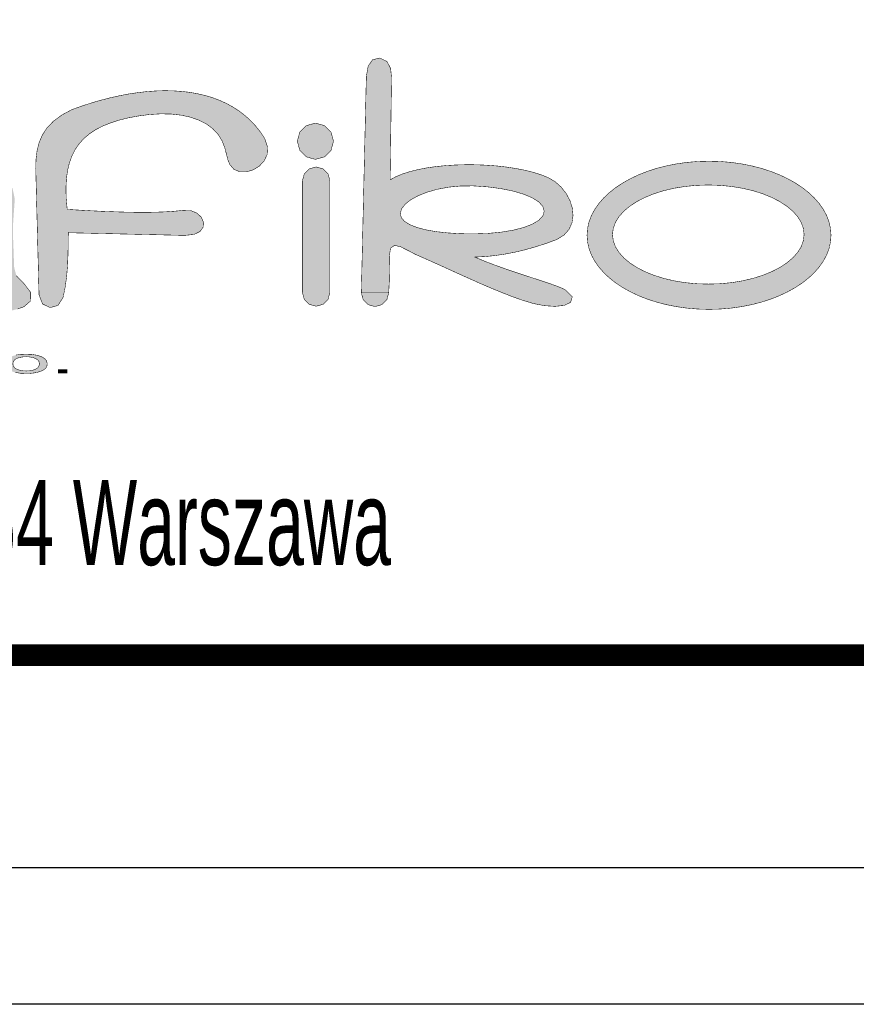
# Model space of a CAD drawing. Header units: millimetres. Extents: x 947 to 1808, y 151 to 525.
# Tile 7 of 27: x 1209 to 1228, y 151 to 174. Entities that reach past the tile are written whole.
import ezdxf
from ezdxf.enums import TextEntityAlignment as Align

# ---------------------------------------------------------------- set-up
doc = ezdxf.new("R2010")
doc.units = ezdxf.units.MM
doc.header["$LTSCALE"] = 15
doc.layers.add('LOGO', color=152, linetype='Continuous')
doc.layers.add('WARSTWA_1', color=7, linetype='Continuous')
doc.styles.add('ROMAND', font='romand.shx')

# ---------------------------------------------------------------- blocks, each defined once
blk = doc.blocks.new('LOGO')
at = {"layer": 'LOGO'}
h = blk.add_hatch(color=7, dxfattribs=at)
h.paths.add_polyline_path([(10.22, 5.846), (10.022, 5.995), (9.812, 6.126), (9.591, 6.239), (9.36, 6.336), (9.12, 6.416), (8.871, 6.479), (8.614, 6.526), (8.351, 6.556), (8.08, 6.569), (7.805, 6.567), (7.525, 6.548), (7.24, 6.513), (6.953, 6.463), (6.663, 6.397), (6.372, 6.315), (6.143, 6.233), (5.93, 6.134), (5.735, 6.021), (5.556, 5.894), (5.394, 5.755), (5.249, 5.606), (5.121, 5.447), (5.01, 5.28), (4.917, 5.107), (4.842, 4.929), (4.784, 4.747), (4.743, 4.563), (4.721, 4.378), (4.716, 4.193), (4.73, 4.01), (4.762, 3.831), (4.812, 3.656), (4.88, 3.487), (4.967, 3.325), (5.073, 3.173), (5.197, 3.03), (5.34, 2.899), (5.502, 2.781), (5.684, 2.678), (5.884, 2.59), (6.104, 2.519), (6.344, 2.467), (6.629, 2.42), (6.913, 2.384), (7.195, 2.361), (7.477, 2.35), (7.757, 2.352), (8.035, 2.367), (8.312, 2.397), (8.588, 2.44), (8.861, 2.499), (9.134, 2.574), (9.404, 2.664), (9.673, 2.771), (9.94, 2.894), (10.206, 3.035), (10.206, 1.984), (10.154, 1.599), (10.005, 1.343), (9.769, 1.205), (9.453, 1.175), (6.074, 1.147), (5.802, 1.111), (5.603, 1.018), (5.479, 0.888), (5.431, 0.738), (5.463, 0.588), (5.574, 0.456), (5.768, 0.362), (6.045, 0.323), (9.212, 0.323), (9.52, 0.348), (9.807, 0.398), (10.069, 0.475), (10.304, 0.58), (10.509, 0.714), (10.681, 0.879), (10.818, 1.075), (10.916, 1.305), (10.973, 1.57), (10.986, 1.871), (10.986, 5.321), (11.021, 5.53), (11.112, 5.721), (11.27, 5.889), (11.425, 6.043), (11.458, 6.218), (11.37, 6.414), (11.192, 6.645), (11.017, 6.759), (10.847, 6.765), (10.681, 6.669), (10.521, 6.479), (10.367, 6.202)])
h.paths.add_polyline_path([(9.857, 4.879), (9.989, 4.711), (10.069, 4.545), (10.094, 4.385), (10.06, 4.214), (9.968, 4.046), (9.82, 3.885), (9.62, 3.734), (9.369, 3.594), (9.07, 3.471), (8.725, 3.366), (8.335, 3.282), (7.905, 3.223), (7.543, 3.202), (7.199, 3.213), (6.876, 3.254), (6.58, 3.322), (6.313, 3.414), (6.079, 3.528), (5.884, 3.661), (5.731, 3.812), (5.624, 3.976), (5.567, 4.153), (5.564, 4.339), (5.617, 4.544), (5.718, 4.739), (5.862, 4.922), (6.048, 5.09), (6.272, 5.239), (6.531, 5.368), (6.822, 5.473), (7.142, 5.551), (7.489, 5.6), (7.858, 5.617), (8.229, 5.597), (8.578, 5.539), (8.902, 5.449), (9.196, 5.332), (9.456, 5.195), (9.678, 5.042)], flags=16)
h.paths.add_polyline_path([(13.289, 6.138), (13.168, 6.047), (13.09, 5.948), (12.93, 6.277), (12.74, 6.476), (12.52, 6.554), (12.275, 6.52), (12.004, 6.382), (11.812, 6.15), (11.841, 5.898), (12.04, 5.671), (12.255, 5.413), (12.315, 5.107), (12.304, 4.707), (12.216, 2.82), (12.226, 2.559), (12.295, 2.364), (12.409, 2.23), (12.552, 2.156), (12.709, 2.138), (12.866, 2.173), (13.007, 2.258), (13.117, 2.39), (13.182, 2.567), (13.187, 2.784), (13.169, 3.972), (13.174, 4.332), (13.218, 4.65), (13.301, 4.925), (13.424, 5.156), (13.586, 5.344), (13.789, 5.487), (14.034, 5.585), (14.306, 5.64), (14.581, 5.686), (14.857, 5.72), (15.136, 5.742), (15.416, 5.751), (15.698, 5.745), (15.982, 5.725), (16.268, 5.689), (16.555, 5.637), (16.845, 5.567), (17.136, 5.478), (17.428, 5.369), (17.529, 5.324), (17.63, 5.279), (17.757, 5.239), (18.096, 5.289), (18.217, 5.502), (18.084, 5.797), (17.946, 5.929), (17.773, 6.047), (17.567, 6.15), (17.334, 6.24), (17.077, 6.316), (16.801, 6.38), (16.509, 6.43), (16.206, 6.468), (15.895, 6.494), (15.581, 6.507), (15.268, 6.509), (14.96, 6.5), (14.662, 6.479), (14.376, 6.448), (14.108, 6.406), (13.861, 6.353), (13.639, 6.291), (13.447, 6.219)])
h.paths.add_polyline_path([(20.924, 5.919), (21.228, 5.947), (21.55, 5.963), (21.887, 5.967), (22.238, 5.958), (22.6, 5.937), (22.97, 5.903), (23.33, 5.829), (23.614, 5.699), (23.812, 5.518), (23.915, 5.291), (23.915, 5.023), (23.894, 4.916), (23.877, 4.818), (23.865, 4.725), (23.556, 4.81), (23.251, 4.883), (22.948, 4.944), (22.649, 4.994), (22.352, 5.031), (22.058, 5.057), (21.767, 5.072), (21.478, 5.075), (21.192, 5.068), (20.909, 5.051), (20.628, 5.023), (20.35, 4.985), (20.074, 4.938), (19.805, 4.877), (19.56, 4.797), (19.338, 4.699), (19.141, 4.587), (18.968, 4.461), (18.819, 4.323), (18.695, 4.177), (18.596, 4.022), (18.521, 3.863), (18.471, 3.699), (18.447, 3.534), (18.448, 3.37), (18.475, 3.208), (18.528, 3.05), (18.606, 2.899), (18.711, 2.756), (18.842, 2.623), (19, 2.502), (19.184, 2.395), (19.395, 2.305), (19.633, 2.232), (19.908, 2.177), (20.178, 2.13), (20.445, 2.092), (20.708, 2.063), (20.97, 2.044), (21.229, 2.035), (21.488, 2.036), (21.747, 2.047), (22.007, 2.069), (22.268, 2.103), (22.531, 2.147), (22.798, 2.204), (23.068, 2.272), (23.342, 2.353), (23.622, 2.446), (23.907, 2.552), (24.043, 2.575), (24.149, 2.525), (24.221, 2.394), (24.319, 2.218), (24.483, 2.127), (24.717, 2.126), (24.915, 2.162), (25.109, 2.213), (25.299, 2.282), (25.498, 2.455), (25.502, 2.71), (25.299, 2.978), (25.072, 3.214), (25.006, 3.457), (24.995, 3.745), (24.985, 4.032), (24.972, 4.366), (24.97, 4.73), (24.995, 5.108), (25.024, 5.517), (24.958, 5.837), (24.66, 6.116), (24.46, 6.223), (24.236, 6.314), (23.991, 6.391), (23.728, 6.454), (23.448, 6.504), (23.155, 6.542), (22.852, 6.568), (22.541, 6.583), (22.225, 6.587), (21.906, 6.581), (21.588, 6.567), (21.273, 6.544), (20.963, 6.513), (20.662, 6.476), (20.372, 6.432), (20.096, 6.382), (19.836, 6.327), (19.596, 6.268), (19.378, 6.205), (19.184, 6.14), (19.018, 6.072), (18.882, 6.002), (18.778, 5.931), (18.711, 5.86), (18.535, 5.603), (18.444, 5.366), (18.445, 5.163), (18.547, 5.007), (18.756, 4.913), (19.08, 4.895), (19.266, 4.924), (19.393, 4.997), (19.435, 5.122), (19.459, 5.258), (19.525, 5.382), (19.63, 5.495), (19.77, 5.595), (19.944, 5.684), (20.149, 5.761), (20.382, 5.826), (20.642, 5.878)])
h.paths.add_polyline_path([(21.038, 4.349), (21.447, 4.371), (21.856, 4.374), (22.238, 4.362), (22.589, 4.334), (22.905, 4.29), (23.181, 4.23), (23.413, 4.154), (23.598, 4.062), (23.73, 3.954), (23.807, 3.829), (23.823, 3.687), (23.774, 3.525), (23.662, 3.372), (23.493, 3.232), (23.271, 3.106), (23.001, 2.995), (22.689, 2.901), (22.339, 2.826), (21.956, 2.772), (21.545, 2.74), (21.133, 2.731), (20.749, 2.745), (20.396, 2.78), (20.079, 2.837), (19.801, 2.915), (19.566, 3.013), (19.38, 3.131), (19.246, 3.268), (19.168, 3.424), (19.159, 3.57), (19.215, 3.709), (19.332, 3.84), (19.504, 3.96), (19.727, 4.069), (19.997, 4.164), (20.308, 4.244), (20.657, 4.306)], flags=16)
h.paths.add_polyline_path([(26.433, 8.042), (26.186, 7.859), (25.995, 7.66), (25.853, 7.445), (25.755, 7.214), (25.693, 6.968), (25.661, 6.706), (25.654, 6.428), (25.753, 2.637), (25.86, 2.364), (26.084, 2.256), (26.324, 2.321), (26.478, 2.566), (26.541, 2.88), (26.584, 3.201), (26.61, 3.525), (26.624, 3.853), (26.63, 4.18), (26.632, 4.506), (30.126, 4.426), (30.412, 4.454), (30.596, 4.544), (30.688, 4.675), (30.696, 4.826), (30.631, 4.973), (30.501, 5.096), (30.316, 5.172), (30.084, 5.179), (29.888, 5.158), (29.673, 5.141), (29.439, 5.129), (29.186, 5.122), (28.916, 5.12), (28.63, 5.121), (28.327, 5.126), (28.009, 5.136), (27.677, 5.149), (27.331, 5.165), (26.972, 5.185), (26.6, 5.207), (26.57, 5.534), (26.562, 5.836), (26.575, 6.114), (26.609, 6.37), (26.665, 6.603), (26.742, 6.816), (26.841, 7.009), (26.962, 7.184), (27.104, 7.34), (27.269, 7.479), (27.455, 7.603), (27.664, 7.711), (27.895, 7.805), (28.149, 7.887), (28.425, 7.956), (28.723, 8.013), (29.077, 8.06), (29.415, 8.08), (29.734, 8.073), (30.033, 8.039), (30.308, 7.979), (30.557, 7.892), (30.779, 7.779), (30.97, 7.639), (31.129, 7.472), (31.252, 7.279), (31.339, 7.058), (31.387, 6.87), (31.432, 6.697), (31.489, 6.556), (31.616, 6.41), (31.788, 6.339), (31.985, 6.336), (32.187, 6.394), (32.372, 6.505), (32.521, 6.662), (32.612, 6.857), (32.625, 7.085), (32.54, 7.337), (32.41, 7.532), (32.268, 7.712), (32.113, 7.877), (31.948, 8.027), (31.772, 8.162), (31.586, 8.284), (31.39, 8.391), (31.184, 8.485), (30.97, 8.565), (30.748, 8.632), (30.518, 8.685), (30.28, 8.727), (30.035, 8.755), (29.784, 8.771), (29.528, 8.776), (29.265, 8.768), (28.998, 8.749), (28.727, 8.718), (28.451, 8.677), (28.172, 8.624), (27.89, 8.561), (27.606, 8.488), (27.32, 8.405), (27.032, 8.311), (26.743, 8.208)])
h.paths.add_polyline_path([(34.499, 6.069), (34.443, 6.278), (34.294, 6.426), (34.086, 6.483), (33.877, 6.426), (33.729, 6.278), (33.672, 6.069), (33.672, 2.711), (33.729, 2.502), (33.877, 2.354), (34.086, 2.297), (34.294, 2.354), (34.443, 2.502), (34.499, 2.711)])
h.paths.add_polyline_path([(35.444, 2.699), (35.445, 2.698), (36.267, 2.698), (36.286, 3.062), (36.291, 3.421), (36.284, 3.774), (36.322, 4.042), (36.445, 4.126), (36.628, 4.083), (36.847, 3.972), (37.078, 3.851), (37.343, 3.736), (37.609, 3.617), (37.877, 3.497), (38.144, 3.375), (38.412, 3.253), (38.68, 3.133), (38.946, 3.014), (39.211, 2.899), (39.475, 2.788), (39.736, 2.682), (39.994, 2.582), (40.25, 2.49), (40.621, 2.377), (40.958, 2.312), (41.265, 2.293), (41.545, 2.32), (41.734, 2.411), (41.788, 2.576), (41.593, 2.778), (41.495, 2.832), (41.322, 2.902), (41.087, 2.985), (40.804, 3.079), (40.486, 3.183), (40.148, 3.294), (39.802, 3.411), (39.463, 3.531), (39.143, 3.653), (38.857, 3.774), (39.147, 3.788), (39.443, 3.817), (39.743, 3.86), (40.048, 3.918), (40.358, 3.991), (40.672, 4.079), (40.992, 4.182), (41.317, 4.3), (41.539, 4.436), (41.692, 4.609), (41.78, 4.809), (41.81, 5.027), (41.787, 5.252), (41.716, 5.476), (41.602, 5.688), (41.452, 5.88), (41.269, 6.042), (41.061, 6.164), (40.853, 6.247), (40.621, 6.32), (40.368, 6.383), (40.098, 6.436), (39.813, 6.48), (39.518, 6.513), (39.215, 6.536), (38.908, 6.549), (38.6, 6.551), (38.294, 6.543), (37.993, 6.525), (37.7, 6.496), (37.42, 6.456), (37.155, 6.406), (36.908, 6.345), (36.682, 6.273), (36.482, 6.189), (36.31, 6.095), (36.352, 9.169), (36.326, 9.439), (36.217, 9.652), (36.005, 9.757), (35.784, 9.708), (35.65, 9.515), (35.595, 9.206)])
h.paths.add_polyline_path([(36.647, 4.957), (36.615, 5.087), (36.655, 5.225), (36.762, 5.363), (36.928, 5.495), (37.148, 5.616), (37.414, 5.723), (37.721, 5.811), (38.061, 5.875), (38.428, 5.911), (38.815, 5.914), (39.248, 5.884), (39.649, 5.831), (40.01, 5.757), (40.325, 5.665), (40.583, 5.556), (40.778, 5.433), (40.901, 5.298), (40.943, 5.153), (40.901, 5.01), (40.779, 4.879), (40.586, 4.764), (40.329, 4.665), (40.015, 4.584), (39.653, 4.524), (39.251, 4.485), (38.815, 4.471), (38.424, 4.477), (38.053, 4.5), (37.709, 4.537), (37.4, 4.59), (37.132, 4.659), (36.913, 4.743), (36.749, 4.843)], flags=16)
h.paths.add_polyline_path([(36.063, 2.343), (36.211, 2.49), (36.267, 2.697), (35.445, 2.697), (35.501, 2.49), (35.649, 2.343), (35.856, 2.286)])
h.paths.add_polyline_path([(43.095, 2.997), (43.307, 2.857), (43.538, 2.728), (43.786, 2.611), (44.05, 2.508), (44.329, 2.418), (44.621, 2.343), (44.926, 2.283), (45.241, 2.239), (45.566, 2.212), (45.899, 2.203), (46.232, 2.212), (46.557, 2.239), (46.872, 2.283), (47.177, 2.343), (47.469, 2.418), (47.748, 2.508), (48.012, 2.611), (48.26, 2.728), (48.491, 2.857), (48.703, 2.997), (48.895, 3.147), (49.065, 3.307), (49.213, 3.477), (49.337, 3.654), (49.436, 3.839), (49.508, 4.031), (49.552, 4.228), (49.567, 4.43), (49.552, 4.632), (49.508, 4.829), (49.436, 5.021), (49.337, 5.206), (49.213, 5.383), (49.065, 5.552), (48.895, 5.713), (48.703, 5.863), (48.491, 6.003), (48.26, 6.132), (48.012, 6.249), (47.748, 6.352), (47.469, 6.442), (47.177, 6.517), (46.872, 6.577), (46.557, 6.621), (46.232, 6.648), (45.899, 6.657), (45.566, 6.648), (45.241, 6.621), (44.926, 6.577), (44.621, 6.517), (44.329, 6.442), (44.05, 6.352), (43.786, 6.249), (43.538, 6.132), (43.307, 6.003), (43.095, 5.863), (42.903, 5.713), (42.733, 5.552), (42.585, 5.383), (42.461, 5.206), (42.362, 5.021), (42.29, 4.829), (42.246, 4.632), (42.231, 4.43), (42.246, 4.228), (42.29, 4.031), (42.362, 3.839), (42.461, 3.654), (42.585, 3.477), (42.733, 3.307), (42.903, 3.147)])
h.paths.add_polyline_path([(43.514, 3.601), (43.335, 3.752), (43.191, 3.914), (43.085, 4.085), (43.019, 4.265), (42.997, 4.452), (43.019, 4.638), (43.085, 4.818), (43.191, 4.989), (43.335, 5.151), (43.514, 5.302), (43.725, 5.44), (43.966, 5.565), (44.234, 5.674), (44.525, 5.767), (44.838, 5.841), (45.17, 5.896), (45.517, 5.93), (45.877, 5.942), (46.238, 5.93), (46.585, 5.896), (46.917, 5.841), (47.23, 5.767), (47.521, 5.674), (47.789, 5.565), (48.03, 5.44), (48.241, 5.302), (48.42, 5.151), (48.564, 4.989), (48.67, 4.818), (48.735, 4.638), (48.758, 4.452), (48.735, 4.265), (48.67, 4.085), (48.564, 3.914), (48.42, 3.752), (48.241, 3.601), (48.03, 3.463), (47.789, 3.338), (47.521, 3.229), (47.23, 3.137), (46.917, 3.062), (46.585, 3.007), (46.238, 2.973), (45.877, 2.962), (45.517, 2.973), (45.17, 3.007), (44.838, 3.062), (44.525, 3.137), (44.234, 3.229), (43.966, 3.338), (43.725, 3.463)], flags=16)
blk.add_hatch(color=7, dxfattribs=at).paths.add_polyline_path([(34.338, 7.726), (34.063, 7.801), (33.789, 7.726), (33.594, 7.531), (33.519, 7.257), (33.594, 6.982), (33.789, 6.787), (34.063, 6.712), (34.338, 6.787), (34.533, 6.982), (34.608, 7.257), (34.533, 7.531)])
h = blk.add_hatch(color=7, dxfattribs=at)
h.paths.add_polyline_path([(11.989, 0.966), (11.945, 0.931), (11.918, 0.895), (11.909, 0.857), (11.917, 0.823), (11.938, 0.791), (11.975, 0.761), (12.026, 0.734), (12.093, 0.71), (12.174, 0.689), (12.261, 0.674), (12.381, 0.658), (12.535, 0.641), (12.687, 0.626), (12.798, 0.613), (12.868, 0.604), (12.939, 0.591), (13.022, 0.568), (13.094, 0.52), (13.079, 0.46), (13.019, 0.418), (12.939, 0.395), (12.873, 0.382), (12.797, 0.372), (12.714, 0.366), (12.623, 0.365), (12.521, 0.367), (12.425, 0.375), (12.336, 0.387), (12.259, 0.404), (12.166, 0.434), (12.095, 0.488), (12.071, 0.542), (11.838, 0.534), (11.851, 0.484), (11.886, 0.438), (11.94, 0.395), (12.014, 0.358), (12.104, 0.327), (12.21, 0.304), (12.333, 0.287), (12.475, 0.276), (12.635, 0.273), (12.764, 0.276), (12.884, 0.287), (12.995, 0.303), (13.094, 0.326), (13.175, 0.354), (13.241, 0.388), (13.288, 0.425), (13.317, 0.463), (13.326, 0.504), (13.318, 0.543), (13.292, 0.58), (13.249, 0.613), (13.187, 0.643), (13.107, 0.669), (13.007, 0.692), (12.911, 0.706), (12.773, 0.723), (12.593, 0.741), (12.418, 0.759), (12.294, 0.777), (12.194, 0.802), (12.142, 0.85), (12.165, 0.909), (12.25, 0.945), (12.332, 0.964), (12.442, 0.975), (12.578, 0.979), (12.71, 0.975), (12.818, 0.963), (12.903, 0.942), (12.998, 0.899), (13.033, 0.832), (13.27, 0.839), (13.257, 0.883), (13.226, 0.923), (13.178, 0.96), (13.113, 0.993), (13.032, 1.02), (12.934, 1.041), (12.823, 1.057), (12.7, 1.066), (12.567, 1.069), (12.445, 1.066), (12.331, 1.057), (12.224, 1.043), (12.13, 1.023), (12.051, 0.997)])
h.paths.add_polyline_path([(13.865, 0.344), (13.907, 0.325), (13.957, 0.308), (14.014, 0.294), (14.078, 0.283), (14.146, 0.276), (14.22, 0.274), (14.323, 0.278), (14.423, 0.29), (14.519, 0.31), (14.607, 0.338), (14.679, 0.373), (14.736, 0.415), (14.778, 0.463), (14.803, 0.514), (14.811, 0.569), (14.804, 0.621), (14.781, 0.67), (14.743, 0.716), (14.691, 0.757), (14.624, 0.792), (14.543, 0.82), (14.45, 0.84), (14.348, 0.852), (14.237, 0.856), (14.153, 0.854), (14.078, 0.847), (14.011, 0.835), (13.951, 0.819), (13.896, 0.797), (13.844, 0.771), (13.844, 0.844), (13.635, 0.844), (13.635, 0.073), (13.865, 0.073)])
h.paths.add_polyline_path([(13.89, 0.443), (13.855, 0.496), (13.843, 0.562), (13.855, 0.628), (13.893, 0.683), (13.956, 0.726), (14.035, 0.757), (14.121, 0.776), (14.216, 0.782), (14.309, 0.777), (14.394, 0.759), (14.47, 0.729), (14.529, 0.688), (14.565, 0.635), (14.576, 0.57), (14.564, 0.502), (14.528, 0.447), (14.467, 0.405), (14.39, 0.375), (14.302, 0.357), (14.205, 0.351), (14.11, 0.357), (14.024, 0.374), (13.949, 0.403)], flags=16)
h.paths.add_polyline_path([(16.094, 0.781), (15.965, 0.823), (15.812, 0.848), (15.637, 0.856), (15.478, 0.85), (15.336, 0.829), (15.212, 0.794), (15.095, 0.736), (15.026, 0.659), (15.002, 0.565), (15.022, 0.478), (15.08, 0.406), (15.178, 0.349), (15.307, 0.307), (15.46, 0.282), (15.637, 0.274), (15.753, 0.277), (15.862, 0.289), (15.965, 0.308), (16.057, 0.334), (16.133, 0.365), (16.193, 0.404), (16.237, 0.45), (16.263, 0.506), (16.271, 0.573), (16.252, 0.655), (16.193, 0.724)])
h.paths.add_polyline_path([(16.023, 0.632), (16.035, 0.568), (16.023, 0.501), (15.985, 0.447), (15.922, 0.405), (15.84, 0.375), (15.745, 0.357), (15.637, 0.351), (15.529, 0.357), (15.434, 0.375), (15.352, 0.405), (15.289, 0.446), (15.251, 0.5), (15.238, 0.565), (15.251, 0.63), (15.289, 0.684), (15.352, 0.725), (15.434, 0.755), (15.529, 0.772), (15.637, 0.778), (15.744, 0.772), (15.839, 0.754), (15.921, 0.725), (15.985, 0.684)], flags=16)
h.paths.add_polyline_path([(16.538, 0.671), (16.372, 0.613), (16.372, 0.53), (16.538, 0.588), (16.538, 0.286), (16.766, 0.286), (16.766, 0.668), (16.939, 0.728), (16.939, 0.811), (16.766, 0.75), (16.766, 1.056), (16.538, 1.056)])
h.paths.add_polyline_path([(17.352, 0.617), (17.352, 1.056), (17.122, 1.056), (17.122, 0.286), (17.352, 0.286), (17.352, 0.507), (17.514, 0.571), (17.962, 0.286), (18.245, 0.286), (17.675, 0.637), (18.192, 0.844), (17.895, 0.844)])
h.paths.add_polyline_path([(19.524, 0.52), (19.524, 0.646), (19.523, 0.684), (19.519, 0.713), (19.513, 0.733), (19.496, 0.757), (19.472, 0.779), (19.441, 0.797), (19.401, 0.813), (19.348, 0.827), (19.282, 0.84), (19.202, 0.849), (19.108, 0.855), (19, 0.856), (18.888, 0.854), (18.786, 0.848), (18.693, 0.837), (18.611, 0.822), (18.543, 0.803), (18.49, 0.78), (18.447, 0.754), (18.414, 0.722), (18.389, 0.685), (18.613, 0.672), (18.657, 0.726), (18.727, 0.755), (18.788, 0.768), (18.868, 0.776), (18.967, 0.778), (19.073, 0.775), (19.16, 0.764), (19.254, 0.739), (19.295, 0.689), (19.292, 0.64), (19.188, 0.628), (19.052, 0.617), (18.882, 0.608), (18.799, 0.603), (18.731, 0.598), (18.679, 0.593), (18.619, 0.585), (18.564, 0.575), (18.513, 0.562), (18.467, 0.547), (18.428, 0.529), (18.395, 0.508), (18.369, 0.485), (18.354, 0.46), (18.349, 0.433), (18.363, 0.389), (18.403, 0.351), (18.469, 0.318), (18.561, 0.294), (18.675, 0.279), (18.812, 0.274), (18.901, 0.276), (18.985, 0.282), (19.066, 0.292), (19.145, 0.307), (19.227, 0.328), (19.311, 0.355), (19.321, 0.33), (19.336, 0.307), (19.357, 0.286), (19.59, 0.286), (19.542, 0.342), (19.531, 0.387), (19.526, 0.443)])
h.paths.add_polyline_path([(19.103, 0.372), (19.031, 0.358), (18.952, 0.35), (18.867, 0.348), (18.785, 0.35), (18.685, 0.363), (18.606, 0.4), (18.589, 0.451), (18.636, 0.488), (18.696, 0.509), (18.765, 0.518), (18.832, 0.525), (18.917, 0.53), (19.07, 0.541), (19.195, 0.553), (19.292, 0.566), (19.292, 0.504), (19.27, 0.447), (19.197, 0.398)], flags=16)
h.paths.add_polyline_path([(21.643, 0.781), (21.643, 0.844), (20.535, 0.844), (20.535, 0.767), (21.088, 0.767), (21.167, 0.768), (21.253, 0.769), (21.347, 0.77), (20.485, 0.363), (20.485, 0.286), (21.684, 0.286), (21.684, 0.368), (21.058, 0.368), (20.965, 0.367), (20.869, 0.365), (20.768, 0.363), (20.909, 0.427)])
h.paths.add_polyline_path([(22.552, 0.565), (22.572, 0.478), (22.63, 0.406), (22.728, 0.349), (22.857, 0.307), (23.01, 0.282), (23.187, 0.274), (23.303, 0.277), (23.412, 0.289), (23.515, 0.308), (23.607, 0.334), (23.683, 0.365), (23.743, 0.404), (23.786, 0.45), (23.813, 0.506), (23.821, 0.573), (23.802, 0.655), (23.743, 0.724), (23.644, 0.781), (23.515, 0.823), (23.362, 0.848), (23.187, 0.856), (23.028, 0.85), (22.886, 0.829), (22.762, 0.794), (22.645, 0.736), (22.575, 0.659)])
h.paths.add_polyline_path([(22.788, 0.565), (22.801, 0.63), (22.839, 0.684), (22.902, 0.725), (22.984, 0.755), (23.079, 0.772), (23.187, 0.778), (23.294, 0.772), (23.389, 0.754), (23.471, 0.725), (23.535, 0.684), (23.573, 0.632), (23.585, 0.568), (23.573, 0.501), (23.535, 0.447), (23.472, 0.405), (23.39, 0.375), (23.295, 0.357), (23.187, 0.351), (23.079, 0.357), (22.984, 0.375), (22.902, 0.405), (22.839, 0.446), (22.801, 0.5)], flags=16)
h.paths.add_polyline_path([(24.731, 0.565), (24.75, 0.478), (24.809, 0.406), (24.906, 0.349), (25.035, 0.307), (25.189, 0.282), (25.366, 0.274), (25.481, 0.277), (25.59, 0.289), (25.693, 0.308), (25.785, 0.334), (25.861, 0.365), (25.922, 0.404), (25.965, 0.45), (25.991, 0.506), (26, 0.573), (25.98, 0.655), (25.921, 0.724), (25.823, 0.781), (25.693, 0.823), (25.541, 0.848), (25.366, 0.856), (25.207, 0.85), (25.065, 0.829), (24.94, 0.794), (24.824, 0.736), (24.754, 0.659)])
h.paths.add_polyline_path([(24.967, 0.565), (24.979, 0.63), (25.017, 0.684), (25.08, 0.725), (25.163, 0.755), (25.258, 0.772), (25.366, 0.778), (25.473, 0.772), (25.568, 0.754), (25.65, 0.725), (25.713, 0.684), (25.751, 0.632), (25.764, 0.568), (25.751, 0.501), (25.714, 0.447), (25.651, 0.405), (25.569, 0.375), (25.474, 0.357), (25.366, 0.351), (25.258, 0.357), (25.163, 0.375), (25.08, 0.405), (25.017, 0.446), (24.979, 0.5)], flags=16)
at = {"layer": 'WARSTWA_1', "color": 39, "linetype": 'Continuous', "const_width": 0.015}
for points in [[(35.444, 2.697), (35.595, 9.206), (35.65, 9.515), (35.784, 9.708), (36.005, 9.757), (36.217, 9.652), (36.326, 9.439), (36.352, 9.169), (36.31, 6.095), (36.482, 6.189), (36.682, 6.273), (36.908, 6.345), (37.155, 6.406), (37.42, 6.456), (37.7, 6.496), (37.993, 6.525), (38.294, 6.543), (38.6, 6.551), (38.908, 6.549), (39.215, 6.536), (39.518, 6.513), (39.813, 6.48), (40.098, 6.436), (40.368, 6.383), (40.621, 6.32), (40.853, 6.247), (41.061, 6.164), (41.269, 6.042), (41.452, 5.88), (41.602, 5.688), (41.716, 5.476), (41.787, 5.252), (41.81, 5.027), (41.78, 4.809), (41.692, 4.609), (41.539, 4.436), (41.317, 4.3), (40.992, 4.182), (40.672, 4.079), (40.358, 3.991), (40.048, 3.918), (39.743, 3.86), (39.443, 3.817), (39.147, 3.788), (38.857, 3.774), (39.143, 3.653), (39.463, 3.531), (39.802, 3.411), (40.148, 3.294), (40.486, 3.183), (40.804, 3.079), (41.087, 2.985), (41.322, 2.902), (41.495, 2.832), (41.593, 2.778), (41.788, 2.576), (41.734, 2.411), (41.545, 2.32), (41.265, 2.293), (40.958, 2.312), (40.621, 2.377), (40.25, 2.49), (39.994, 2.582), (39.736, 2.682), (39.475, 2.788), (39.211, 2.899), (38.946, 3.014), (38.68, 3.133), (38.412, 3.253), (38.144, 3.375), (37.877, 3.497), (37.609, 3.617), (37.343, 3.736), (37.078, 3.851), (36.847, 3.972), (36.628, 4.083), (36.445, 4.126), (36.322, 4.042), (36.284, 3.774), (36.291, 3.421), (36.286, 3.062), (36.267, 2.697)], [(25.654, 6.428), (25.661, 6.706), (25.693, 6.968), (25.755, 7.214), (25.853, 7.445), (25.995, 7.66), (26.186, 7.859), (26.433, 8.042), (26.743, 8.208), (27.032, 8.311), (27.32, 8.405), (27.606, 8.488), (27.89, 8.561), (28.172, 8.624), (28.451, 8.677), (28.727, 8.718), (28.998, 8.749), (29.265, 8.768), (29.528, 8.776), (29.784, 8.771), (30.035, 8.755), (30.28, 8.727), (30.518, 8.685), (30.748, 8.632), (30.97, 8.565), (31.184, 8.485), (31.39, 8.391), (31.586, 8.284), (31.772, 8.162), (31.948, 8.027), (32.113, 7.877), (32.268, 7.712), (32.41, 7.532), (32.54, 7.337), (32.54, 7.337), (32.625, 7.085), (32.612, 6.857), (32.521, 6.662), (32.372, 6.505), (32.187, 6.394), (31.985, 6.336), (31.788, 6.339), (31.616, 6.41), (31.489, 6.556), (31.432, 6.697), (31.387, 6.87), (31.339, 7.058), (31.252, 7.279), (31.129, 7.472), (30.97, 7.639), (30.779, 7.779), (30.557, 7.892), (30.308, 7.979), (30.033, 8.039), (29.734, 8.073), (29.415, 8.08), (29.077, 8.06), (28.723, 8.013), (28.425, 7.956), (28.149, 7.887), (27.895, 7.805), (27.664, 7.711), (27.455, 7.603), (27.269, 7.479), (27.104, 7.34), (26.962, 7.184), (26.841, 7.009), (26.742, 6.816), (26.665, 6.603), (26.609, 6.37), (26.575, 6.114), (26.562, 5.836), (26.57, 5.534), (26.6, 5.207), (26.972, 5.185), (27.331, 5.165), (27.677, 5.149), (28.009, 5.136), (28.327, 5.126), (28.63, 5.121), (28.916, 5.12), (29.186, 5.122), (29.439, 5.129), (29.673, 5.141), (29.888, 5.158), (30.084, 5.179), (30.316, 5.172), (30.501, 5.096), (30.631, 4.973), (30.696, 4.826), (30.688, 4.675), (30.596, 4.544), (30.412, 4.454), (30.126, 4.426), (26.632, 4.506), (26.63, 4.18), (26.624, 3.853), (26.61, 3.525), (26.584, 3.201), (26.541, 2.88), (26.478, 2.566), (26.324, 2.321), (26.084, 2.256), (25.86, 2.364), (25.753, 2.637)], [(25.654, 6.428), (25.661, 6.706), (25.693, 6.968), (25.755, 7.214), (25.853, 7.445), (25.995, 7.66), (26.186, 7.859), (26.433, 8.042), (26.743, 8.208), (27.032, 8.311), (27.32, 8.405), (27.606, 8.488), (27.89, 8.561), (28.172, 8.624), (28.451, 8.677), (28.727, 8.718), (28.998, 8.749), (29.265, 8.768), (29.528, 8.776), (29.784, 8.771), (30.035, 8.755), (30.28, 8.727), (30.518, 8.685), (30.748, 8.632), (30.97, 8.565), (31.184, 8.485), (31.39, 8.391), (31.586, 8.284), (31.772, 8.162), (31.948, 8.027), (32.113, 7.877), (32.268, 7.712), (32.41, 7.532), (32.54, 7.337), (32.54, 7.337), (32.625, 7.085), (32.612, 6.857), (32.521, 6.662), (32.372, 6.505), (32.187, 6.394), (31.985, 6.336), (31.788, 6.339), (31.616, 6.41), (31.489, 6.556), (31.432, 6.697), (31.387, 6.87), (31.339, 7.058), (31.252, 7.279), (31.129, 7.472), (30.97, 7.639), (30.779, 7.779), (30.557, 7.892), (30.308, 7.979), (30.033, 8.039), (29.734, 8.073), (29.415, 8.08), (29.077, 8.06), (28.723, 8.013), (28.425, 7.956), (28.149, 7.887), (27.895, 7.805), (27.664, 7.711), (27.455, 7.603), (27.269, 7.479), (27.104, 7.34), (26.962, 7.184), (26.841, 7.009), (26.742, 6.816), (26.665, 6.603), (26.609, 6.37), (26.575, 6.114), (26.562, 5.836), (26.57, 5.534), (26.6, 5.207), (26.972, 5.185), (27.331, 5.165), (27.677, 5.149), (28.009, 5.136), (28.327, 5.126), (28.63, 5.121), (28.916, 5.12), (29.186, 5.122), (29.439, 5.129), (29.673, 5.141), (29.888, 5.158), (30.084, 5.179), (30.316, 5.172), (30.501, 5.096), (30.631, 4.973), (30.696, 4.826), (30.688, 4.675), (30.596, 4.544), (30.412, 4.454), (30.126, 4.426), (26.632, 4.506), (26.63, 4.18), (26.624, 3.853), (26.61, 3.525), (26.584, 3.201), (26.541, 2.88), (26.478, 2.566), (26.324, 2.321), (26.084, 2.256), (25.86, 2.364), (25.753, 2.637)], [(34.063, 6.712), (34.338, 6.787), (34.533, 6.982), (34.608, 7.257), (34.533, 7.531), (34.338, 7.726), (34.063, 7.801), (33.789, 7.726), (33.594, 7.531), (33.519, 7.257), (33.594, 6.982), (33.789, 6.787)], [(34.063, 6.712), (34.338, 6.787), (34.533, 6.982), (34.608, 7.257), (34.533, 7.531), (34.338, 7.726), (34.063, 7.801), (33.789, 7.726), (33.594, 7.531), (33.519, 7.257), (33.594, 6.982), (33.789, 6.787)], [(45.899, 2.203), (46.232, 2.212), (46.557, 2.239), (46.872, 2.283), (47.177, 2.343), (47.469, 2.418), (47.748, 2.508), (48.012, 2.611), (48.26, 2.728), (48.491, 2.857), (48.703, 2.997), (48.895, 3.147), (49.065, 3.307), (49.213, 3.477), (49.337, 3.654), (49.436, 3.839), (49.508, 4.031), (49.552, 4.228), (49.567, 4.43), (49.567, 4.43), (49.552, 4.632), (49.508, 4.829), (49.436, 5.021), (49.337, 5.206), (49.213, 5.383), (49.065, 5.552), (48.895, 5.713), (48.703, 5.863), (48.491, 6.003), (48.26, 6.132), (48.012, 6.249), (47.748, 6.352), (47.469, 6.442), (47.177, 6.517), (46.872, 6.577), (46.557, 6.621), (46.232, 6.648), (45.899, 6.657), (45.566, 6.648), (45.241, 6.621), (44.926, 6.577), (44.621, 6.517), (44.329, 6.442), (44.05, 6.352), (43.786, 6.249), (43.538, 6.132), (43.307, 6.003), (43.095, 5.863), (42.903, 5.713), (42.733, 5.552), (42.585, 5.383), (42.461, 5.206), (42.362, 5.021), (42.29, 4.829), (42.246, 4.632), (42.231, 4.43), (42.231, 4.43), (42.246, 4.228), (42.29, 4.031), (42.362, 3.839), (42.461, 3.654), (42.585, 3.477), (42.733, 3.307), (42.903, 3.147), (43.095, 2.997), (43.307, 2.857), (43.538, 2.728), (43.786, 2.611), (44.05, 2.508), (44.329, 2.418), (44.621, 2.343), (44.926, 2.283), (45.241, 2.239), (45.566, 2.212)], [(45.899, 2.203), (46.232, 2.212), (46.557, 2.239), (46.872, 2.283), (47.177, 2.343), (47.469, 2.418), (47.748, 2.508), (48.012, 2.611), (48.26, 2.728), (48.491, 2.857), (48.703, 2.997), (48.895, 3.147), (49.065, 3.307), (49.213, 3.477), (49.337, 3.654), (49.436, 3.839), (49.508, 4.031), (49.552, 4.228), (49.567, 4.43), (49.567, 4.43), (49.552, 4.632), (49.508, 4.829), (49.436, 5.021), (49.337, 5.206), (49.213, 5.383), (49.065, 5.552), (48.895, 5.713), (48.703, 5.863), (48.491, 6.003), (48.26, 6.132), (48.012, 6.249), (47.748, 6.352), (47.469, 6.442), (47.177, 6.517), (46.872, 6.577), (46.557, 6.621), (46.232, 6.648), (45.899, 6.657), (45.566, 6.648), (45.241, 6.621), (44.926, 6.577), (44.621, 6.517), (44.329, 6.442), (44.05, 6.352), (43.786, 6.249), (43.538, 6.132), (43.307, 6.003), (43.095, 5.863), (42.903, 5.713), (42.733, 5.552), (42.585, 5.383), (42.461, 5.206), (42.362, 5.021), (42.29, 4.829), (42.246, 4.632), (42.231, 4.43), (42.231, 4.43), (42.246, 4.228), (42.29, 4.031), (42.362, 3.839), (42.461, 3.654), (42.585, 3.477), (42.733, 3.307), (42.903, 3.147), (43.095, 2.997), (43.307, 2.857), (43.538, 2.728), (43.786, 2.611), (44.05, 2.508), (44.329, 2.418), (44.621, 2.343), (44.926, 2.283), (45.241, 2.239), (45.566, 2.212)], [(33.672, 2.711), (33.672, 6.069), (33.729, 6.278), (33.877, 6.426), (34.086, 6.483), (34.294, 6.426), (34.443, 6.278), (34.499, 6.069), (34.499, 2.711), (34.443, 2.502), (34.294, 2.354), (34.086, 2.297), (33.877, 2.354), (33.729, 2.502)], [(33.672, 2.711), (33.672, 6.069), (33.729, 6.278), (33.877, 6.426), (34.086, 6.483), (34.294, 6.426), (34.443, 6.278), (34.499, 6.069), (34.499, 2.711), (34.443, 2.502), (34.294, 2.354), (34.086, 2.297), (33.877, 2.354), (33.729, 2.502)], [(38.815, 4.471), (39.251, 4.485), (39.653, 4.524), (40.015, 4.584), (40.329, 4.665), (40.586, 4.764), (40.779, 4.879), (40.901, 5.01), (40.943, 5.153), (40.901, 5.298), (40.778, 5.433), (40.583, 5.556), (40.325, 5.665), (40.01, 5.757), (39.649, 5.831), (39.248, 5.884), (38.815, 5.914), (38.428, 5.911), (38.061, 5.875), (37.721, 5.811), (37.414, 5.723), (37.148, 5.616), (36.928, 5.495), (36.762, 5.363), (36.655, 5.225), (36.615, 5.087), (36.647, 4.957), (36.749, 4.843), (36.913, 4.743), (37.132, 4.659), (37.4, 4.59), (37.709, 4.537), (38.053, 4.5), (38.424, 4.477)], [(45.877, 2.962), (46.238, 2.973), (46.585, 3.007), (46.917, 3.062), (47.23, 3.137), (47.521, 3.229), (47.789, 3.338), (48.03, 3.463), (48.241, 3.601), (48.42, 3.752), (48.564, 3.914), (48.67, 4.085), (48.735, 4.265), (48.758, 4.452), (48.758, 4.452), (48.735, 4.638), (48.67, 4.818), (48.564, 4.989), (48.42, 5.151), (48.241, 5.302), (48.03, 5.44), (47.789, 5.565), (47.521, 5.674), (47.23, 5.767), (46.917, 5.841), (46.585, 5.896), (46.238, 5.93), (45.877, 5.942), (45.517, 5.93), (45.17, 5.896), (44.838, 5.841), (44.525, 5.767), (44.234, 5.674), (43.966, 5.565), (43.725, 5.44), (43.514, 5.302), (43.335, 5.151), (43.191, 4.989), (43.085, 4.818), (43.019, 4.638), (42.997, 4.452), (42.997, 4.452), (43.019, 4.265), (43.085, 4.085), (43.191, 3.914), (43.335, 3.752), (43.514, 3.601), (43.725, 3.463), (43.966, 3.338), (44.234, 3.229), (44.525, 3.137), (44.838, 3.062), (45.17, 3.007), (45.517, 2.973)], [(45.877, 2.962), (46.238, 2.973), (46.585, 3.007), (46.917, 3.062), (47.23, 3.137), (47.521, 3.229), (47.789, 3.338), (48.03, 3.463), (48.241, 3.601), (48.42, 3.752), (48.564, 3.914), (48.67, 4.085), (48.735, 4.265), (48.758, 4.452), (48.758, 4.452), (48.735, 4.638), (48.67, 4.818), (48.564, 4.989), (48.42, 5.151), (48.241, 5.302), (48.03, 5.44), (47.789, 5.565), (47.521, 5.674), (47.23, 5.767), (46.917, 5.841), (46.585, 5.896), (46.238, 5.93), (45.877, 5.942), (45.517, 5.93), (45.17, 5.896), (44.838, 5.841), (44.525, 5.767), (44.234, 5.674), (43.966, 5.565), (43.725, 5.44), (43.514, 5.302), (43.335, 5.151), (43.191, 4.989), (43.085, 4.818), (43.019, 4.638), (42.997, 4.452), (42.997, 4.452), (43.019, 4.265), (43.085, 4.085), (43.191, 3.914), (43.335, 3.752), (43.514, 3.601), (43.725, 3.463), (43.966, 3.338), (44.234, 3.229), (44.525, 3.137), (44.838, 3.062), (45.17, 3.007), (45.517, 2.973)], [(35.445, 2.698), (35.501, 2.49), (35.649, 2.343), (35.856, 2.286), (36.063, 2.343), (36.211, 2.49), (36.267, 2.698)], [(24.967, 0.565), (24.979, 0.5), (25.017, 0.446), (25.08, 0.405), (25.163, 0.375), (25.258, 0.357), (25.366, 0.351), (25.474, 0.357), (25.569, 0.375), (25.651, 0.405), (25.714, 0.447), (25.751, 0.501), (25.764, 0.568), (25.751, 0.632), (25.713, 0.684), (25.65, 0.725), (25.568, 0.754), (25.473, 0.772), (25.366, 0.778), (25.258, 0.772), (25.163, 0.755), (25.08, 0.725), (25.017, 0.684), (24.979, 0.63)], [(26.334, 0.286), (26.334, 0.394), (26.596, 0.394), (26.596, 0.286)]]:
    blk.add_lwpolyline(points, close=True, dxfattribs=at)
for points in [[(25.072, 3.214), (25.299, 2.978), (25.502, 2.71), (25.498, 2.455), (25.299, 2.282), (25.109, 2.213)], [(25.072, 3.214), (25.299, 2.978), (25.502, 2.71), (25.498, 2.455), (25.299, 2.282), (25.109, 2.213)], [(25.065, 0.829), (25.207, 0.85), (25.366, 0.856), (25.541, 0.848), (25.693, 0.823), (25.823, 0.781), (25.921, 0.724), (25.98, 0.655), (26, 0.573), (25.991, 0.506), (25.965, 0.45), (25.922, 0.404), (25.861, 0.365), (25.785, 0.334), (25.693, 0.308), (25.59, 0.289), (25.481, 0.277), (25.366, 0.274), (25.189, 0.282), (25.035, 0.307)]]:
    blk.add_lwpolyline(points, dxfattribs=at)
at = {"layer": 'WARSTWA_1', "color": 39, "linetype": 'Continuous'}
blk.add_solid([(26.334, 0.286), (26.334, 0.394), (26.596, 0.286), (26.596, 0.394)], dxfattribs=at)
blk = doc.blocks.new('A3-grafiko')
at = {"color": 5, "linetype": 'Continuous'}
blk.add_lwpolyline([(0, 0), (410, 0), (410, 287), (0, 287)], close=True, dxfattribs=at)
at = {"const_width": 0.51}
blk.add_lwpolyline([(24, 5), (410, 5), (410, 36.601), (24, 36.601)], close=True, dxfattribs=at)
at = {"layer": 'LOGO', "xscale": 0.7827365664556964, "yscale": 0.7827365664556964, "zscale": 0.7827365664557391}
blk.add_blockref('LOGO', (236.351, 11.411), dxfattribs=at)
at = {"width": 0.6}
blk.add_text('ul. Chełmżyńska 180 04-464 Warszawa', height=2, dxfattribs=at).set_placement((236.521, 7.118))
at = {"color": 250, "style": 'ROMAND', "width": 0.9}
for tag, p, height in [('OPRACOWAŁ', (37.102, 33.56), 2), ('BRANŻA', (290.245, 33.04), 2.243), ('ZMIANA1', (109.377, 33.461), 2), ('ZMIANA2', (155.377, 33.461), 2), ('ZMIANA3', (201.377, 33.461), 2), ('RODZAJ_DOK', (249.47, 33.04), 2.243), ('NAZWA_ZAKŁADU', (375.799, 32.733), 2.243), ('DATA1', (83.569, 32.976), 2), ('OZN_DOK1', (326.144, 32.248), 2.243), ('SPRAWDZIŁ', (37.102, 29.56), 2), ('ZM1_WPROW', (104.855, 29.7), 2), ('ZM2_WPROW', (150.855, 29.7), 2), ('ZM3_WPROW', (196.855, 29.7), 2), ('DATA', (136.056, 29.294), 2), ('DATA', (182.056, 29.294), 2), ('DATA', (228.056, 29.294), 2), ('DATA2', (83.569, 28.976), 2), ('OZN_DOK2', (326.144, 28.407), 2.243), ('NAZWA_OBIEKTU', (375.799, 28.314), 2.243), ('ZATWIERDZIŁ', (37.102, 25.56), 2), ('ZM1_ZATW', (104.855, 25.7), 2), ('ZM2_ZATW', (150.855, 25.7), 2), ('ZM3_ZATW', (196.855, 25.7), 2), ('DATA', (136.056, 25.294), 2), ('DATA', (182.056, 25.294), 2), ('DATA', (228.056, 25.294), 2), ('DATA3', (83.569, 24.976), 2), ('NAZWA_PRAC', (337.117, 22.562), 2.243), ('OPIS_ZM_1', (98.413, 19.262), 1.5), ('OPIS_ZM_2', (144.413, 19.262), 1.5), ('OPIS_ZM_3', (190.413, 19.262), 1.5), ('OPIS_ZM_1', (98.413, 16.762), 1.5), ('OPIS_ZM_2', (144.413, 16.762), 1.5), ('OPIS_ZM_3', (190.413, 16.762), 1.5), ('144', (401.641, 15.998), 2.243), ('1', (392.026, 15.36), 2.243), ('1:1', (368.283, 15.073), 2.243), ('OPIS_ZM_1', (98.413, 14.262), 1.5), ('OPIS_ZM_2', (144.413, 14.262), 1.5), ('OPIS_ZM_3', (190.413, 14.262), 1.5), ('00', (381.556, 12.667), 2.243), ('A3', (368.283, 6.918), 2.243), ('APLIKACJA', (392.026, 7.205), 2)]:
    blk.add_attdef(tag, p, '', height=height, dxfattribs=at)
at = {"color": 1, "style": 'ROMAND'}
for tag, p, height, width in [('TYTUL_1', (249.411, 28.343), 2.243, 0.9), ('TYTUL_2', (249.411, 25.217), 2.243, 0.9), ('TYTUL_3', (249.411, 22.185), 2.243, 0.9), ('PLIK', (37.723, 6.22), 1.8, 0.8)]:
    blk.add_attdef(tag, p, '', height=height, dxfattribs=dict(at, width=width))
blk.add_attdef('NUMER_RYS', text='', height=2.345, dxfattribs=at).set_placement((403.569, 22.948), align=Align.RIGHT)
at = {"color": 250, "style": 'ROMAND', "width": 0.9, "flags": 2}
for tag, p in [('ZAMAWIAJĄCY', (36.801, 20.951)), ('NR_UMOWY', (36.801, 15.674)), ('NAZWA_PROJEKTU', (36.801, 10.726))]:
    blk.add_attdef(tag, p, '', height=2.243, dxfattribs=at)
at = {"color": 1, "style": 'ROMAND', "width": 0.9}
blk.add_attdef('NR_DOK', text='', height=2.548, dxfattribs=at).set_placement((341.162, 12.857), align=Align.CENTER)

msp = doc.modelspace()

# ---------------------------------------------------------------- linework, layer by layer
at = {"layer": 'Defpoints'}
msp.add_lwpolyline([(1156.723, 447.504), (1366.723, 447.504), (1366.723, 150.504), (1156.723, 150.504)], close=True, dxfattribs=at)

# ---------------------------------------------------------------- block references
msp.add_blockref('A3-grafiko', (952.555, 153.721))

doc.saveas('drawing.dxf')
